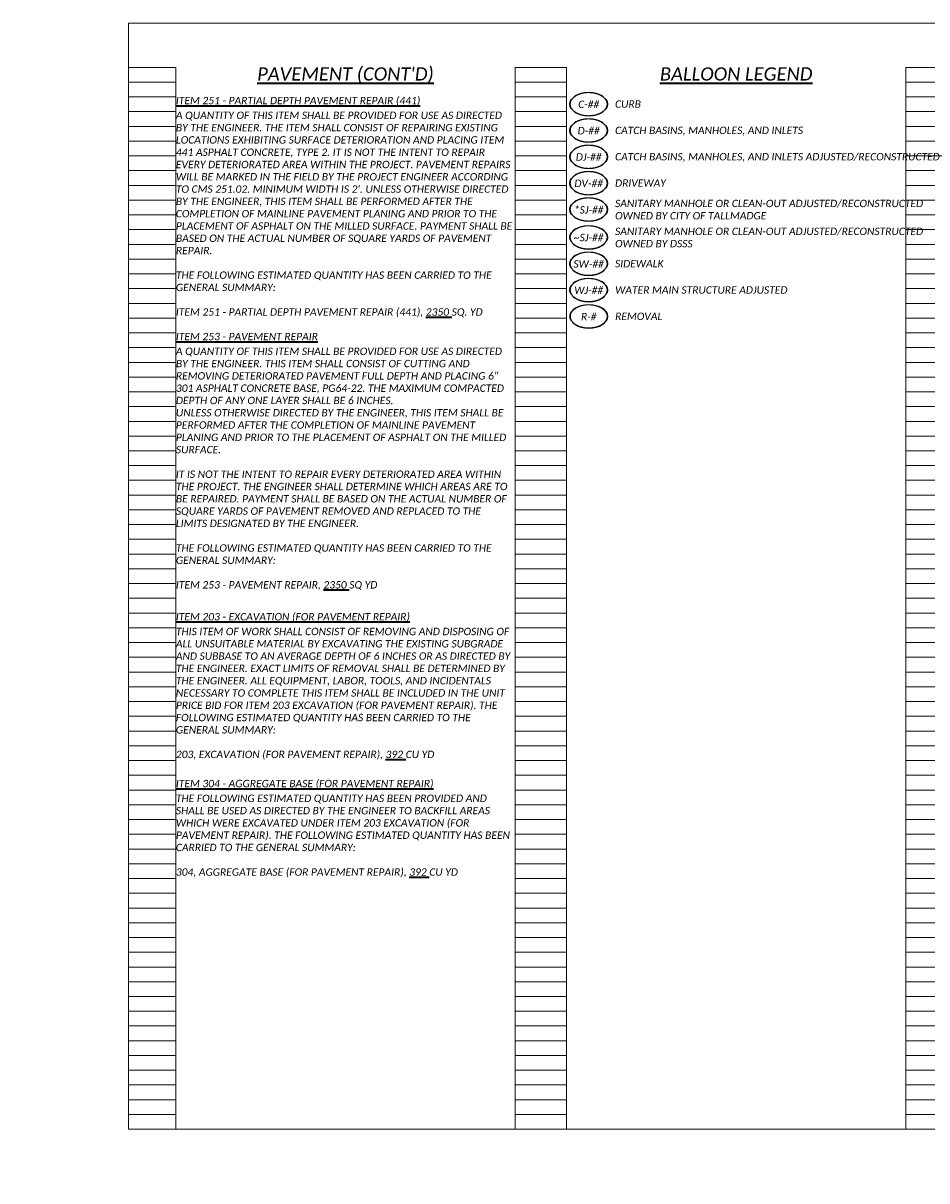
# Model space of a CAD drawing. Header units: feet. Extents: x 4003 to 4118, y 192 to 234.
# Tile 6 of 8: x 4074 to 4091, y 203 to 225. Entities that reach past the tile are written whole.
import ezdxf
from ezdxf.enums import TextEntityAlignment as Align

# ---------------------------------------------------------------- set-up
doc = ezdxf.new("R2010")
doc.units = ezdxf.units.FT
doc.header["$MEASUREMENT"] = 0
doc.set_wipeout_variables(frame=1)
doc.layers.get('0').update_dxf_attribs({"lineweight": 15, "true_color": 0xc2ced6})
doc.layers.get('Defpoints').update_dxf_attribs({"lineweight": 15})
doc.layers.add('0_Mview', color=7, linetype='Continuous', lineweight=15, plot=False)
doc.layers.add('SC_Scratch1', color=7, linetype='Continuous', lineweight=15, plot=False)
doc.layers.add('SH_Text', color=7, linetype='Continuous', lineweight=35)
doc.layers.add('TX_P_5', color=7, linetype='Continuous', lineweight=35)
doc.styles.add('P_Slanted - Normal Fixed Spacing', font='calibrii.ttf', dxfattribs={"height": 0.14})
doc.styles.add('P_Slanted - Sub Title', font='calibrii.ttf', dxfattribs={"height": 0.17})
doc.dimstyles.new('P_Dec-1 Masked Slanted', dxfattribs={"dimtxt": 0.14, "dimasz": 0.14, "dimexe": 0.21, "dimexo": 0.21, "dimgap": 0.0625, "dimtad": 1, "dimdec": 1, "dimzin": 3, "dimdsep": 46, "dimtxsty": 'P_Slanted - Normal Fixed Spacing', "dimblk": 'Dim1', "dimcen": 0.035, "dimclrd": 95, "dimclre": 95, "dimclrt": 7, "dimaunit": 1, "dimadec": 3, "dimazin": 2, "dimtfac": 1, "dimtdec": 1, "dimtix": 1, "dimtmove": 1, "dimatfit": 3, "dimldrblk": 'Dim1', "dimfxl": 1, "dimtfill": 1, "dimtolj": 1, "dimtzin": 0, "dimlwd": 15, "dimlwe": 15, "dimarcsym": 0})

# ---------------------------------------------------------------- blocks, each defined once
blk = doc.blocks.new('4COL')
at = {"layer": 'Defpoints', "color": 3, "linetype": 'Continuous'}
for p, q in [((2, 0.98), (2, 21.14)), ((2, 21.14), (2.9, 21.14)), ((2.9, 0.98), (2.9, 21.14)), ((9.34, 0.98), (9.34, 21.14)), ((9.34, 21.14), (10.32, 21.14)), ((10.32, 0.98), (10.32, 21.14)), ((16.76, 0.98), (16.76, 21.14)), ((16.76, 21.14), (17.74, 21.14)), ((17.74, 0.98), (17.74, 21.14)), ((24.18, 0.98), (24.18, 21.14)), ((24.18, 21.14), (25.16, 21.14)), ((25.16, 0.98), (25.16, 21.14)), ((31.6, 0.98), (31.6, 21.14)), ((31.6, 21.14), (32.5, 21.14)), ((32.5, 0.98), (32.5, 21.14)), ((2, 20.86), (2.9, 20.86)), ((9.34, 20.86), (10.32, 20.86)), ((16.76, 20.86), (17.74, 20.86)), ((24.18, 20.86), (25.16, 20.86)), ((31.6, 20.86), (32.5, 20.86)), ((2, 20.58), (2.9, 20.58)), ((9.34, 20.58), (10.32, 20.58)), ((16.76, 20.58), (17.74, 20.58)), ((24.18, 20.58), (25.16, 20.58)), ((31.6, 20.58), (32.5, 20.58)), ((2, 20.3), (2.9, 20.3)), ((9.34, 20.3), (10.32, 20.3)), ((16.76, 20.3), (17.74, 20.3)), ((24.18, 20.3), (25.16, 20.3)), ((31.6, 20.3), (32.5, 20.3)), ((2, 20.02), (2.9, 20.02)), ((9.34, 20.02), (10.32, 20.02)), ((16.76, 20.02), (17.74, 20.02)), ((24.18, 20.02), (25.16, 20.02)), ((31.6, 20.02), (32.5, 20.02)), ((2, 19.74), (2.9, 19.74)), ((9.34, 19.74), (10.32, 19.74)), ((16.76, 19.74), (17.74, 19.74)), ((24.18, 19.74), (25.16, 19.74)), ((31.6, 19.74), (32.5, 19.74)), ((2, 19.46), (2.9, 19.46)), ((9.34, 19.46), (10.32, 19.46)), ((16.76, 19.46), (17.74, 19.46)), ((24.18, 19.46), (25.16, 19.46)), ((31.6, 19.46), (32.5, 19.46)), ((2, 19.18), (2.9, 19.18)), ((9.34, 19.18), (10.32, 19.18)), ((16.76, 19.18), (17.74, 19.18)), ((24.18, 19.18), (25.16, 19.18)), ((31.6, 19.18), (32.5, 19.18)), ((2, 18.9), (2.9, 18.9)), ((9.34, 18.9), (10.32, 18.9)), ((16.76, 18.9), (17.74, 18.9)), ((24.18, 18.9), (25.16, 18.9)), ((31.6, 18.9), (32.5, 18.9)), ((2, 18.62), (2.9, 18.62)), ((9.34, 18.62), (10.32, 18.62)), ((16.76, 18.62), (17.74, 18.62)), ((24.18, 18.62), (25.16, 18.62)), ((31.6, 18.62), (32.5, 18.62)), ((2, 18.34), (2.9, 18.34)), ((9.34, 18.34), (10.32, 18.34)), ((16.76, 18.34), (17.74, 18.34)), ((24.18, 18.34), (25.16, 18.34)), ((31.6, 18.34), (32.5, 18.34)), ((2, 18.06), (2.9, 18.06)), ((9.34, 18.06), (10.32, 18.06)), ((16.76, 18.06), (17.74, 18.06)), ((24.18, 18.06), (25.16, 18.06)), ((31.6, 18.06), (32.5, 18.06)), ((2, 17.78), (2.9, 17.78)), ((9.34, 17.78), (10.32, 17.78)), ((16.76, 17.78), (17.74, 17.78)), ((24.18, 17.78), (25.16, 17.78)), ((31.6, 17.78), (32.5, 17.78)), ((2, 17.5), (2.9, 17.5)), ((9.34, 17.5), (10.32, 17.5)), ((16.76, 17.5), (17.74, 17.5)), ((24.18, 17.5), (25.16, 17.5)), ((31.6, 17.5), (32.5, 17.5)), ((2, 17.22), (2.9, 17.22)), ((9.34, 17.22), (10.32, 17.22)), ((16.76, 17.22), (17.74, 17.22)), ((24.18, 17.22), (25.16, 17.22)), ((31.6, 17.22), (32.5, 17.22)), ((2, 16.94), (2.9, 16.94)), ((9.34, 16.94), (10.32, 16.94)), ((16.76, 16.94), (17.74, 16.94)), ((24.18, 16.94), (25.16, 16.94)), ((31.6, 16.94), (32.5, 16.94)), ((2, 16.66), (2.9, 16.66)), ((9.34, 16.66), (10.32, 16.66)), ((16.76, 16.66), (17.74, 16.66)), ((24.18, 16.66), (25.16, 16.66)), ((31.6, 16.66), (32.5, 16.66)), ((2, 16.38), (2.9, 16.38)), ((9.34, 16.38), (10.32, 16.38)), ((16.76, 16.38), (17.74, 16.38)), ((24.18, 16.38), (25.16, 16.38)), ((31.6, 16.38), (32.5, 16.38)), ((2, 16.1), (2.9, 16.1)), ((9.34, 16.1), (10.32, 16.1)), ((16.76, 16.1), (17.74, 16.1)), ((24.18, 16.1), (25.16, 16.1)), ((31.6, 16.1), (32.5, 16.1)), ((2, 15.82), (2.9, 15.82)), ((9.34, 15.82), (10.32, 15.82)), ((16.76, 15.82), (17.74, 15.82)), ((24.18, 15.82), (25.16, 15.82)), ((31.6, 15.82), (32.5, 15.82)), ((2, 15.54), (2.9, 15.54)), ((9.34, 15.54), (10.32, 15.54)), ((16.76, 15.54), (17.74, 15.54)), ((24.18, 15.54), (25.16, 15.54)), ((31.6, 15.54), (32.5, 15.54)), ((2, 15.26), (2.9, 15.26)), ((9.34, 15.26), (10.32, 15.26)), ((16.76, 15.26), (17.74, 15.26)), ((24.18, 15.26), (25.16, 15.26)), ((31.6, 15.26), (32.5, 15.26)), ((2, 14.98), (2.9, 14.98)), ((9.34, 14.98), (10.32, 14.98)), ((16.76, 14.98), (17.74, 14.98)), ((24.18, 14.98), (25.16, 14.98)), ((31.6, 14.98), (32.5, 14.98)), ((2, 14.7), (2.9, 14.7)), ((9.34, 14.7), (10.32, 14.7)), ((16.76, 14.7), (17.74, 14.7)), ((24.18, 14.7), (25.16, 14.7)), ((31.6, 14.7), (32.5, 14.7)), ((2, 14.42), (2.9, 14.42)), ((9.34, 14.42), (10.32, 14.42)), ((16.76, 14.42), (17.74, 14.42)), ((24.18, 14.42), (25.16, 14.42)), ((31.6, 14.42), (32.5, 14.42)), ((2, 14.14), (2.9, 14.14)), ((9.34, 14.14), (10.32, 14.14)), ((16.76, 14.14), (17.74, 14.14)), ((24.18, 14.14), (25.16, 14.14)), ((31.6, 14.14), (32.5, 14.14)), ((2, 13.86), (2.9, 13.86)), ((9.34, 13.86), (10.32, 13.86)), ((16.76, 13.86), (17.74, 13.86)), ((24.18, 13.86), (25.16, 13.86)), ((31.6, 13.86), (32.5, 13.86)), ((2, 13.58), (2.9, 13.58)), ((9.34, 13.58), (10.32, 13.58)), ((16.76, 13.58), (17.74, 13.58)), ((24.18, 13.58), (25.16, 13.58)), ((31.6, 13.58), (32.5, 13.58)), ((2, 13.3), (2.9, 13.3)), ((9.34, 13.3), (10.32, 13.3)), ((16.76, 13.3), (17.74, 13.3)), ((24.18, 13.3), (25.16, 13.3)), ((31.6, 13.3), (32.5, 13.3)), ((2, 13.02), (2.9, 13.02)), ((9.34, 13.02), (10.32, 13.02)), ((16.76, 13.02), (17.74, 13.02)), ((24.18, 13.02), (25.16, 13.02)), ((31.6, 13.02), (32.5, 13.02)), ((2, 12.74), (2.9, 12.74)), ((9.34, 12.74), (10.32, 12.74)), ((16.76, 12.74), (17.74, 12.74)), ((24.18, 12.74), (25.16, 12.74)), ((31.6, 12.74), (32.5, 12.74)), ((2, 12.46), (2.9, 12.46)), ((9.34, 12.46), (10.32, 12.46)), ((16.76, 12.46), (17.74, 12.46)), ((24.18, 12.46), (25.16, 12.46)), ((31.6, 12.46), (32.5, 12.46)), ((2, 12.18), (2.9, 12.18)), ((9.34, 12.18), (10.32, 12.18)), ((16.76, 12.18), (17.74, 12.18)), ((24.18, 12.18), (25.16, 12.18)), ((31.6, 12.18), (32.5, 12.18)), ((2, 11.9), (2.9, 11.9)), ((9.34, 11.9), (10.32, 11.9)), ((16.76, 11.9), (17.74, 11.9)), ((24.18, 11.9), (25.16, 11.9)), ((31.6, 11.9), (32.5, 11.9)), ((2, 11.62), (2.9, 11.62)), ((9.34, 11.62), (10.32, 11.62)), ((16.76, 11.62), (17.74, 11.62)), ((24.18, 11.62), (25.16, 11.62)), ((31.6, 11.62), (32.5, 11.62)), ((2, 11.34), (2.9, 11.34)), ((9.34, 11.34), (10.32, 11.34)), ((16.76, 11.34), (17.74, 11.34)), ((24.18, 11.34), (25.16, 11.34)), ((31.6, 11.34), (32.5, 11.34)), ((2, 11.06), (2.9, 11.06)), ((9.34, 11.06), (10.32, 11.06)), ((16.76, 11.06), (17.74, 11.06)), ((24.18, 11.06), (25.16, 11.06)), ((31.6, 11.06), (32.5, 11.06)), ((2, 10.78), (2.9, 10.78)), ((9.34, 10.78), (10.32, 10.78)), ((16.76, 10.78), (17.74, 10.78)), ((24.18, 10.78), (25.16, 10.78)), ((31.6, 10.78), (32.5, 10.78)), ((2, 10.5), (2.9, 10.5)), ((9.34, 10.5), (10.32, 10.5)), ((16.76, 10.5), (17.74, 10.5)), ((24.18, 10.5), (25.16, 10.5)), ((31.6, 10.5), (32.5, 10.5)), ((2, 10.22), (2.9, 10.22)), ((9.34, 10.22), (10.32, 10.22)), ((16.76, 10.22), (17.74, 10.22)), ((24.18, 10.22), (25.16, 10.22)), ((31.6, 10.22), (32.5, 10.22)), ((2, 9.94), (2.9, 9.94)), ((9.34, 9.94), (10.32, 9.94)), ((16.76, 9.94), (17.74, 9.94)), ((24.18, 9.94), (25.16, 9.94)), ((31.6, 9.94), (32.5, 9.94)), ((2, 9.66), (2.9, 9.66)), ((9.34, 9.66), (10.32, 9.66)), ((16.76, 9.66), (17.74, 9.66)), ((24.18, 9.66), (25.16, 9.66)), ((31.6, 9.66), (32.5, 9.66)), ((2, 9.38), (2.9, 9.38)), ((9.34, 9.38), (10.32, 9.38)), ((16.76, 9.38), (17.74, 9.38)), ((24.18, 9.38), (25.16, 9.38)), ((31.6, 9.38), (32.5, 9.38)), ((2, 9.1), (2.9, 9.1)), ((9.34, 9.1), (10.32, 9.1)), ((16.76, 9.1), (17.74, 9.1)), ((24.18, 9.1), (25.16, 9.1)), ((31.6, 9.1), (32.5, 9.1)), ((2, 8.82), (2.9, 8.82)), ((9.34, 8.82), (10.32, 8.82)), ((16.76, 8.82), (17.74, 8.82)), ((24.18, 8.82), (25.16, 8.82)), ((31.6, 8.82), (32.5, 8.82)), ((2, 8.54), (2.9, 8.54)), ((9.34, 8.54), (10.32, 8.54)), ((16.76, 8.54), (17.74, 8.54)), ((24.18, 8.54), (25.16, 8.54)), ((31.6, 8.54), (32.5, 8.54)), ((2, 8.26), (2.9, 8.26)), ((9.34, 8.26), (10.32, 8.26)), ((16.76, 8.26), (17.74, 8.26)), ((24.18, 8.26), (25.16, 8.26)), ((31.6, 8.26), (32.5, 8.26)), ((2, 7.98), (2.9, 7.98)), ((9.34, 7.98), (10.32, 7.98)), ((16.76, 7.98), (17.74, 7.98)), ((24.18, 7.98), (25.16, 7.98)), ((31.6, 7.98), (32.5, 7.98)), ((2, 7.7), (2.9, 7.7)), ((9.34, 7.7), (10.32, 7.7)), ((16.76, 7.7), (17.74, 7.7)), ((24.18, 7.7), (25.16, 7.7)), ((31.6, 7.7), (32.5, 7.7)), ((2, 7.42), (2.9, 7.42)), ((9.34, 7.42), (10.32, 7.42)), ((16.76, 7.42), (17.74, 7.42)), ((24.18, 7.42), (25.16, 7.42)), ((31.6, 7.42), (32.5, 7.42)), ((2, 7.14), (2.9, 7.14)), ((9.34, 7.14), (10.32, 7.14)), ((16.76, 7.14), (17.74, 7.14)), ((24.18, 7.14), (25.16, 7.14)), ((31.6, 7.14), (32.5, 7.14)), ((2, 6.86), (2.9, 6.86)), ((9.34, 6.86), (10.32, 6.86)), ((16.76, 6.86), (17.74, 6.86)), ((24.18, 6.86), (25.16, 6.86)), ((31.6, 6.86), (32.5, 6.86)), ((2, 6.58), (2.9, 6.58)), ((9.34, 6.58), (10.32, 6.58)), ((16.76, 6.58), (17.74, 6.58)), ((24.18, 6.58), (25.16, 6.58)), ((31.6, 6.58), (32.5, 6.58)), ((2, 6.3), (2.9, 6.3)), ((9.34, 6.3), (10.32, 6.3)), ((16.76, 6.3), (17.74, 6.3)), ((24.18, 6.3), (25.16, 6.3)), ((31.6, 6.3), (32.5, 6.3)), ((2, 6.02), (2.9, 6.02)), ((9.34, 6.02), (10.32, 6.02)), ((16.76, 6.02), (17.74, 6.02)), ((24.18, 6.02), (25.16, 6.02)), ((31.6, 6.02), (32.5, 6.02)), ((2, 5.74), (2.9, 5.74)), ((9.34, 5.74), (10.32, 5.74)), ((16.76, 5.74), (17.74, 5.74)), ((24.18, 5.74), (25.16, 5.74)), ((31.6, 5.74), (32.5, 5.74)), ((2, 5.46), (2.9, 5.46)), ((9.34, 5.46), (10.32, 5.46)), ((16.76, 5.46), (17.74, 5.46)), ((24.18, 5.46), (25.16, 5.46)), ((31.6, 5.46), (32.5, 5.46)), ((2, 5.18), (2.9, 5.18)), ((9.34, 5.18), (10.32, 5.18)), ((16.76, 5.18), (17.74, 5.18)), ((24.18, 5.18), (25.16, 5.18)), ((31.6, 5.18), (32.5, 5.18)), ((2, 4.9), (2.9, 4.9)), ((9.34, 4.9), (10.32, 4.9)), ((16.76, 4.9), (17.74, 4.9)), ((24.18, 4.9), (25.16, 4.9)), ((31.6, 4.9), (32.5, 4.9)), ((2, 4.62), (2.9, 4.62)), ((9.34, 4.62), (10.32, 4.62)), ((16.76, 4.62), (17.74, 4.62)), ((24.18, 4.62), (25.16, 4.62)), ((31.6, 4.62), (32.5, 4.62)), ((2, 4.34), (2.9, 4.34)), ((9.34, 4.34), (10.32, 4.34)), ((16.76, 4.34), (17.74, 4.34)), ((24.18, 4.34), (25.16, 4.34)), ((31.6, 4.34), (32.5, 4.34)), ((2, 4.06), (2.9, 4.06)), ((9.34, 4.06), (10.32, 4.06)), ((16.76, 4.06), (17.74, 4.06)), ((24.18, 4.06), (25.16, 4.06)), ((31.6, 4.06), (32.5, 4.06)), ((2, 3.78), (2.9, 3.78)), ((9.34, 3.78), (10.32, 3.78)), ((16.76, 3.78), (17.74, 3.78)), ((24.18, 3.78), (25.16, 3.78)), ((31.6, 3.78), (32.5, 3.78)), ((2, 3.5), (2.9, 3.5)), ((9.34, 3.5), (10.32, 3.5)), ((16.76, 3.5), (17.74, 3.5)), ((24.18, 3.5), (25.16, 3.5)), ((31.6, 3.5), (32.5, 3.5)), ((2, 3.22), (2.9, 3.22)), ((9.34, 3.22), (10.32, 3.22)), ((16.76, 3.22), (17.74, 3.22)), ((24.18, 3.22), (25.16, 3.22)), ((31.6, 3.22), (32.5, 3.22)), ((2, 2.94), (2.9, 2.94)), ((9.34, 2.94), (10.32, 2.94)), ((16.76, 2.94), (17.74, 2.94)), ((24.18, 2.94), (25.16, 2.94)), ((31.6, 2.94), (32.5, 2.94)), ((2, 2.66), (2.9, 2.66)), ((9.34, 2.66), (10.32, 2.66)), ((16.76, 2.66), (17.74, 2.66)), ((24.18, 2.66), (25.16, 2.66)), ((31.6, 2.66), (32.5, 2.66)), ((2, 2.38), (2.9, 2.38)), ((9.34, 2.38), (10.32, 2.38)), ((16.76, 2.38), (17.74, 2.38)), ((24.18, 2.38), (25.16, 2.38)), ((31.6, 2.38), (32.5, 2.38)), ((2, 2.1), (2.9, 2.1)), ((9.34, 2.1), (10.32, 2.1)), ((16.76, 2.1), (17.74, 2.1)), ((24.18, 2.1), (25.16, 2.1)), ((31.6, 2.1), (32.5, 2.1)), ((2, 1.82), (2.9, 1.82)), ((9.34, 1.82), (10.32, 1.82)), ((16.76, 1.82), (17.74, 1.82)), ((24.18, 1.82), (25.16, 1.82)), ((31.6, 1.82), (32.5, 1.82)), ((2, 1.54), (2.9, 1.54)), ((9.34, 1.54), (10.32, 1.54)), ((16.76, 1.54), (17.74, 1.54)), ((24.18, 1.54), (25.16, 1.54)), ((31.6, 1.54), (32.5, 1.54)), ((2, 1.26), (2.9, 1.26)), ((9.34, 1.26), (10.32, 1.26)), ((16.76, 1.26), (17.74, 1.26)), ((24.18, 1.26), (25.16, 1.26)), ((31.6, 1.26), (32.5, 1.26)), ((2, 0.98), (2.9, 0.98)), ((9.34, 0.98), (10.32, 0.98)), ((16.76, 0.98), (17.74, 0.98)), ((24.18, 0.98), (25.16, 0.98)), ((31.6, 0.98), (32.5, 0.98))]:
    blk.add_line(p, q, dxfattribs=at)
blk.add_point((0, 0), dxfattribs=at)
blk = doc.blocks.new('Dim1')
h = blk.add_hatch(color=4)
h.dxf.hatch_style = 1
h.paths.add_polyline_path([(0, 0), (-1, -0.2), (-1, 0.2)])
at = {"color": 4}
blk.add_lwpolyline([(0, 0), (-1, -0.2), (-1, 0.2), (0, 0)], dxfattribs=at)
blk = doc.blocks.new('*U1293')
at = {"linetype": 'ByBlock', "lineweight": -2}
blk.add_ellipse((0, 0), major_axis=(-0.35, 0), ratio=0.628571, dxfattribs=at)
for points, override in [([(-0.17, 0.147), (0, 0)], {"dimldrblk": 'DotSmall'}), ([(-0.001, -0.187), (0, 0)], {"dimscale": 1, "dimgap": 0.07, "dimtad": 0, "dimldrblk": 'None'}), ([(0.2, 0.141), (0, 0)], {"dimscale": 1, "dimgap": 0.07, "dimtad": 0})]:
    blk.add_leader(points, dimstyle='P_Dec-1 Masked Slanted', override=override)
blk.add_wipeout([(0.122, 0.195), (0.066, 0.206), (-0.005, 0.21), (-0.061, 0.207), (-0.117, 0.197), (-0.172, 0.181), (-0.227, 0.155), (-0.264, 0.131), (-0.296, 0.103), (-0.321, 0.069), (-0.333, 0.044), (-0.338, 0.022), (-0.34, 0), (-0.338, -0.022), (-0.332, -0.045), (-0.323, -0.066), (-0.298, -0.101), (-0.267, -0.13), (-0.233, -0.153), (-0.178, -0.179), (-0.122, -0.196), (-0.069, -0.206), (0, -0.21), (0.058, -0.206), (0.12, -0.196), (0.176, -0.179), (0.227, -0.156), (0.263, -0.132), (0.297, -0.101), (0.321, -0.068), (0.332, -0.043), (0.338, -0.022), (0.34, 0), (0.338, 0.022), (0.332, 0.044), (0.322, 0.066), (0.303, 0.094), (0.273, 0.124), (0.23, 0.154), (0.173, 0.18)])
at = {"style": 'P_Slanted - Normal Fixed Spacing'}
blk.add_attdef('D-000', text='', height=0.14, dxfattribs=at).set_placement((0, 0), align=Align.MIDDLE)

msp = doc.modelspace()

# ---------------------------------------------------------------- linework, layer by layer
at = {"layer": 'SC_Scratch1'}
msp.add_lwpolyline([(4076.08, 225.164), (4106.58, 225.164), (4106.58, 204.164), (4076.08, 204.164)], close=True, dxfattribs=at)

# ---------------------------------------------------------------- block references
at = {"layer": '0_Mview'}
msp.add_blockref('4COL', (4074.08, 203.184), dxfattribs=at)

# ---------------------------------------------------------------- texts
at = {"layer": 'SH_Text', "char_height": 0.14, "attachment_point": 1, "style": 'P_Slanted - Normal Fixed Spacing'}
for s, insert in [('CURB', (4085.32, 223.698)), ('CATCH BASINS, MANHOLES, AND INLETS', (4085.32, 223.198)), ('CATCH BASINS, MANHOLES, AND INLETS ADJUSTED/RECONSTRUCTED', (4085.32, 222.698)), ('DRIVEWAY', (4085.32, 222.198)), ('SANITARY MANHOLE OR CLEAN-OUT ADJUSTED/RECONSTRUCTED\\POWNED BY CITY OF TALLMADGE', (4085.32, 221.811)), ('SANITARY MANHOLE OR CLEAN-OUT ADJUSTED/RECONSTRUCTED\\POWNED BY DSSS', (4085.32, 221.281)), ('SIDEWALK', (4085.32, 220.668)), ('WATER MAIN STRUCTURE ADJUSTED', (4085.321, 220.168)), ('REMOVAL', (4085.321, 219.668))]:
    msp.add_mtext(s, dxfattribs=dict(at, insert=insert))
at = {"layer": 'TX_P_5'}
for s, insert, char_height, width, attachment_point, style in [("{\\LPAVEMENT (CONT'D)}", (4080.2, 224.324), 0.25, 3.65741, 2, 'P_Slanted - Sub Title'), ('{\\LBALLOON LEGEND}', (4087.62, 224.324), 0.25, 3.65741, 2, 'P_Slanted - Sub Title'), ('{\\LITEM 251 - PARTIAL DEPTH PAVEMENT REPAIR (441) }', (4076.98, 223.764), 0.14, 6.22655, 1, 'P_Slanted - Sub Title'), ("A QUANTITY OF THIS ITEM SHALL BE PROVIDED FOR USE AS DIRECTED BY THE ENGINEER. THE ITEM SHALL CONSIST OF REPAIRING EXISTING LOCATIONS EXHIBITING SURFACE DETERIORATION AND PLACING ITEM 441 ASPHALT CONCRETE, TYPE 2. IT IS NOT THE INTENT TO REPAIR EVERY DETERIORATED AREA WITHIN THE PROJECT. PAVEMENT REPAIRS WILL BE MARKED IN THE FIELD BY THE PROJECT ENGINEER ACCORDING TO CMS 251.02. MINIMUM WIDTH IS 2'. UNLESS OTHERWISE DIRECTED BY THE ENGINEER, THIS ITEM SHALL BE PERFORMED AFTER THE COMPLETION OF MAINLINE PAVEMENT PLANING AND PRIOR TO THE PLACEMENT OF ASPHALT ON THE MILLED SURFACE. PAYMENT SHALL BE BASED ON THE ACTUAL NUMBER OF SQUARE YARDS OF PAVEMENT REPAIR.\\P\\PTHE FOLLOWING ESTIMATED QUANTITY HAS BEEN CARRIED TO THE GENERAL SUMMARY: \\P\\PITEM 251 - PARTIAL DEPTH PAVEMENT REPAIR (441), {\\L2350 }SQ. YD", (4076.98, 223.484), 0.14, 6.40401, 1, 'P_Slanted - Normal Fixed Spacing'), ('{\\LITEM 253 - PAVEMENT REPAIR}', (4076.98, 219.284), 0.14, 6.22655, 1, 'P_Slanted - Sub Title'), ('A QUANTITY OF THIS ITEM SHALL BE PROVIDED FOR USE AS DIRECTED BY THE ENGINEER. THIS ITEM SHALL CONSIST OF CUTTING AND REMOVING DETERIORATED PAVEMENT FULL DEPTH AND PLACING 6" 301 ASPHALT CONCRETE BASE, PG64-22. THE MAXIMUM COMPACTED DEPTH OF ANY ONE LAYER SHALL BE 6 INCHES.\\PUNLESS OTHERWISE DIRECTED BY THE ENGINEER, THIS ITEM SHALL BE PERFORMED AFTER THE COMPLETION OF MAINLINE PAVEMENT PLANING AND PRIOR TO THE PLACEMENT OF ASPHALT ON THE MILLED SURFACE.\\P\\PIT IS NOT THE INTENT TO REPAIR EVERY DETERIORATED AREA WITHIN THE PROJECT. THE ENGINEER SHALL DETERMINE WHICH AREAS ARE TO BE REPAIRED. PAYMENT SHALL BE BASED ON THE ACTUAL NUMBER OF SQUARE YARDS OF PAVEMENT REMOVED AND REPLACED TO THE LIMITS DESIGNATED BY THE ENGINEER.\\P\\PTHE FOLLOWING ESTIMATED QUANTITY HAS BEEN CARRIED TO THE GENERAL SUMMARY:\\P\\PITEM 253 - PAVEMENT REPAIR, {\\L2350 }SQ YD ', (4076.98, 219.004), 0.14, 6.40401, 1, 'P_Slanted - Normal Fixed Spacing'), ('{\\LITEM 203 - EXCAVATION (FOR PAVEMENT REPAIR)}', (4076.98, 213.964), 0.14, 6.22655, 1, 'P_Slanted - Sub Title'), ('THIS ITEM OF WORK SHALL CONSIST OF REMOVING AND DISPOSING OF ALL UNSUITABLE MATERIAL BY EXCAVATING THE EXISTING SUBGRADE AND SUBBASE TO AN AVERAGE DEPTH OF 6 INCHES OR AS DIRECTED BY THE ENGINEER. EXACT LIMITS OF REMOVAL SHALL BE DETERMINED BY THE ENGINEER. ALL EQUIPMENT, LABOR, TOOLS, AND INCIDENTALS NECESSARY TO COMPLETE THIS ITEM SHALL BE INCLUDED IN THE UNIT PRICE BID FOR ITEM 203 EXCAVATION (FOR PAVEMENT REPAIR). THE\\PFOLLOWING ESTIMATED QUANTITY HAS BEEN CARRIED TO THE GENERAL SUMMARY:\\P\\P203, EXCAVATION (FOR PAVEMENT REPAIR), {\\L392 }CU YD', (4076.98, 213.684), 0.14, 6.40401, 1, 'P_Slanted - Normal Fixed Spacing'), ('{\\LITEM 304 - AGGREGATE BASE (FOR PAVEMENT REPAIR)}', (4076.98, 210.797), 0.14, 6.22655, 1, 'P_Slanted - Sub Title'), ('THE FOLLOWING ESTIMATED QUANTITY HAS BEEN PROVIDED AND SHALL BE USED AS DIRECTED BY THE ENGINEER TO BACKFILL AREAS WHICH WERE EXCAVATED UNDER ITEM 203 EXCAVATION (FOR PAVEMENT REPAIR). THE FOLLOWING ESTIMATED QUANTITY HAS BEEN CARRIED TO THE GENERAL SUMMARY:\\P\\P304, AGGREGATE BASE (FOR PAVEMENT REPAIR), {\\L392 }CU YD', (4076.98, 210.517), 0.14, 6.40401, 1, 'P_Slanted - Normal Fixed Spacing')]:
    msp.add_mtext(s, dxfattribs=dict(at, insert=insert, char_height=char_height, width=width, attachment_point=attachment_point, style=style))

# ---------------------------------------------------------------- next in the draw order: block references
at = {"layer": 'SH_Text'}
for p, values in [((4084.819, 223.626), {'D-000': 'C-##'}), ((4084.819, 221.096), {'D-000': '~SJ-##'})]:
    msp.add_blockref('*U1293', p, dxfattribs=at).add_auto_attribs(values)

# ---------------------------------------------------------------- next in the draw order: block references
for p, values in [((4084.819, 223.126), {'D-000': 'D-##'}), ((4084.819, 220.596), {'D-000': 'SW-##'})]:
    msp.add_blockref('*U1293', p, dxfattribs=at).add_auto_attribs(values)

# ---------------------------------------------------------------- next in the draw order: block references
for p, values in [((4084.819, 222.626), {'D-000': 'DJ-##'}), ((4084.819, 220.096), {'D-000': 'WJ-##'})]:
    msp.add_blockref('*U1293', p, dxfattribs=at).add_auto_attribs(values)

# ---------------------------------------------------------------- next in the draw order: block references
for p, values in [((4084.819, 222.126), {'D-000': 'DV-##'}), ((4084.82, 219.596), {'D-000': 'R-#'})]:
    msp.add_blockref('*U1293', p, dxfattribs=at).add_auto_attribs(values)

# ---------------------------------------------------------------- next in the draw order: block references
msp.add_blockref('*U1293', (4084.819, 221.626), dxfattribs=at).add_auto_attribs({'D-000': '*SJ-##'})

doc.saveas('drawing.dxf')
